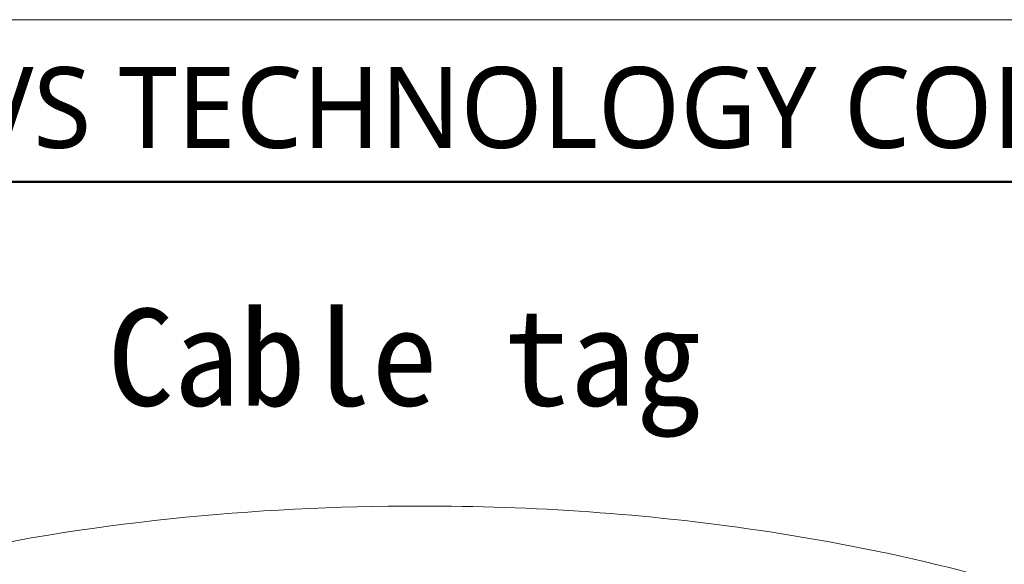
# Model space of a CAD drawing. Header units: millimetres. Extents: x -201 to 202, y 143 to 428.
# Tile 6 of 7: x 146 to 176, y 411 to 428. Entities that reach past the tile are written whole.
import ezdxf

# ---------------------------------------------------------------- set-up
doc = ezdxf.new("R2010")
doc.units = ezdxf.units.MM
doc.header["$LTSCALE"] = 0.25
doc.linetypes.add('HIDDEN', pattern=[9.525, 6.35, -3.175])
doc.layers.add('CABLE TAG (BLUE)', color=7, linetype='Continuous', lineweight=20)
doc.layers.add('TXT1', color=5, linetype='Continuous', lineweight=20)
doc.layers.add('EMPTY LINE', color=252, linetype='Continuous', lineweight=0, plot=False)
doc.layers.add('FORM', color=7, linetype='Continuous')
doc.styles.add('VS Standard', font='msgothic.ttc', dxfattribs={"height": 3})
doc.styles.add('VST_ﾒｲﾘｵ', font='meiryo.ttc', dxfattribs={"height": 2.5})

msp = doc.modelspace()

# ---------------------------------------------------------------- linework, layer by layer
at = {"layer": 'CABLE TAG (BLUE)'}
for points, knots in [([(158.204, 412.716), (153.061, 412.713), (147.871, 412.207), (139.19, 410.214), (135.186, 408.891), (129.4, 405.452), (126.633, 403.184), (125.891, 400.214)], [5.600308, 5.600308, 5.600308, 5.600308, 7.925415, 7.925415, 9.67747, 9.67747, 10.999867, 10.999867, 10.999867, 10.999867]), ([(158.204, 412.716), (161.718, 412.717), (165.224, 412.475), (172.572, 411.397), (176.565, 410.459), (183.021, 407.906), (186.229, 406.229), (189.213, 403.018), (190.085, 401.754), (190.484, 400.356), (190.519, 400.214)], [0, 0, 0, 0, 1.588317, 1.588317, 3.377298, 3.377298, 4.781097, 4.781097, 5.327238, 5.388466, 5.388466, 5.388466, 5.388466])]:
    msp.add_open_spline(points, degree=3, knots=knots, dxfattribs=at)
at = {"layer": 'EMPTY LINE'}
msp.add_line((201.5, 427.75), (-201.5, 427.75), dxfattribs=at)
at = {"layer": 'FORM', "linetype": 'HIDDEN'}
msp.add_lwpolyline([(-196.5, 422.75), (196.5, 422.75), (196.5, 147.75), (-196.5, 147.75)], close=True, dxfattribs=at)
at = {"layer": 'FORM'}
for points in [[(-196.5, 422.75), (-196.5, 147.75), (-78.5, 147.75), (-78.5, 159.75), (16.5, 159.75), (16.5, 177.25), (196.5, 177.25), (196.5, 422.75), (-196.5, 422.75)], [(196.478, 422.716), (119.391, 422.716), (119.391, 381.809), (196.478, 381.809)]]:
    msp.add_lwpolyline(points, close=True, dxfattribs=at)

# ---------------------------------------------------------------- texts
at = {"layer": 'FORM', "insert": (194.5, 423.75), "char_height": 2.5, "attachment_point": 9, "style": 'VST_ﾒｲﾘｵ'}
msp.add_mtext('{\\fMeiryo|b0|i0|c128|p50;VS TECHNOLOGY CORPORATION}', dxfattribs=at)
at = {"layer": 'TXT1', "insert": (148.56, 418.816), "char_height": 3, "width": 22.72029, "attachment_point": 1, "style": 'VS Standard'}
msp.add_mtext('Cable tag ', dxfattribs=at)

doc.saveas('drawing.dxf')
